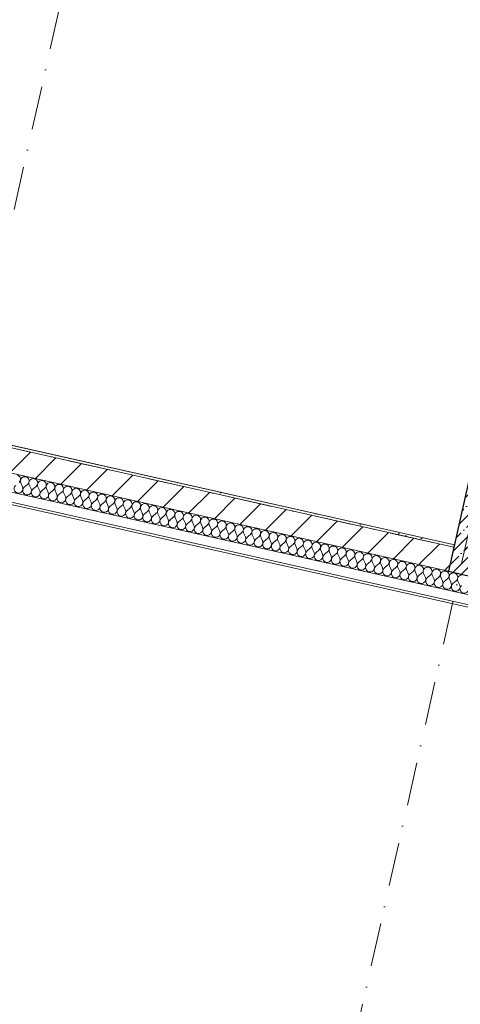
# Model space of a CAD drawing. Header units: millimetres. Extents: x -7145531 to -6681560, y 6117368 to 6219355.
# Tile 8 of 144: x -6954053 to -6950471, y 6131144 to 6139148. Entities that reach past the tile are written whole.
import ezdxf
from ezdxf.enums import TextEntityAlignment as Align

# ---------------------------------------------------------------- set-up
doc = ezdxf.new("R2010")
doc.units = ezdxf.units.MM
doc.header["$MEASUREMENT"] = 0
doc.linetypes.add('Штрихпунктирная', pattern=[670.277762, 352.777767, -176.388884, 0, -141.111112])
for name, color, linetype in [('S - МОП.АР', 7, 'Continuous'), ('АР-Стены_внутренние_пилоны.АР', 7, 'Continuous'), ('АР-Чертеж-Оси_Осевые размеры.АР', 7, 'Continuous'), ('Кровля', 7, 'Continuous')]:
    doc.layers.add(name, color=color, linetype=linetype)
for name, color, linetype, lineweight in [('АР-Стены_внутренние_пилоны.АР_Ном._пера__1', 7, 'Continuous', 30), ('АР-Чертеж-Оси_Осевые размеры.АР_Ном._пера__120', 7, 'Continuous', 0), ('Кровля_Ном._пера__1', 7, 'Continuous', 0)]:
    doc.layers.add(name, color=color, linetype=linetype, lineweight=lineweight)
doc.styles.add('РЎР“Р•РќР•Р\xa0Р\x98Р\xa0_РЎРўР\x98Р›Р¬_3', font='GOTHIC.TTF')
pattern_1 = [(45, (-6338440.43, 6562275.56), (-84.852814, 84.852814), []), (45, (-6338482.86, 6562317.98), (-84.852814, 84.852814), [90, -30, 0, -30])]

# ---------------------------------------------------------------- blocks, each defined once
blk = doc.blocks.new('*X764', base_point=(-6338440.4, 6562275.6))
at = {"layer": 'Кровля_Ном._пера__1', "color": 7, "linetype": 'Continuous', "lineweight": 0}
for p, q in [((-6954029.5, 6135350.4), (-6954044.2, 6135383)), ((-6954015.6, 6135347.3), (-6953988.4, 6135370.5)), ((-6953959.9, 6135334.8), (-6953974.5, 6135367.4)), ((-6953945.9, 6135331.7), (-6953918.7, 6135354.8)), ((-6953890.2, 6135319.1), (-6953904.8, 6135351.7)), ((-6953876.2, 6135316), (-6953849.1, 6135339.2)), ((-6953820.5, 6135303.5), (-6953835.1, 6135336.1)), ((-6953806.5, 6135300.4), (-6953779.4, 6135323.5)), ((-6953750.8, 6135287.8), (-6953765.4, 6135320.4)), ((-6953736.8, 6135284.7), (-6953709.7, 6135307.9)), ((-6953681.1, 6135272.2), (-6953695.7, 6135304.8)), ((-6953667.1, 6135269.1), (-6953640, 6135292.2)), ((-6953611.4, 6135256.5), (-6953626, 6135289.1)), ((-6953597.4, 6135253.4), (-6953570.3, 6135276.6)), ((-6953541.7, 6135240.9), (-6953556.3, 6135273.5)), ((-6953527.8, 6135237.8), (-6953500.6, 6135260.9)), ((-6953472, 6135225.2), (-6953486.6, 6135257.8)), ((-6953458.1, 6135222.1), (-6953430.9, 6135245.3)), ((-6953402.3, 6135209.6), (-6953417, 6135242.2)), ((-6953388.4, 6135206.4), (-6953361.2, 6135229.6)), ((-6953332.6, 6135193.9), (-6953347.3, 6135226.5)), ((-6953318.7, 6135190.8), (-6953291.5, 6135214)), ((-6953262.9, 6135178.3), (-6953277.6, 6135210.8)), ((-6953249, 6135175.1), (-6953221.8, 6135198.3)), ((-6953193.2, 6135162.6), (-6953207.9, 6135195.2)), ((-6953179.3, 6135159.5), (-6953152.1, 6135182.7)), ((-6953123.5, 6135147), (-6953138.2, 6135179.5)), ((-6953109.6, 6135143.8), (-6953082.4, 6135167)), ((-6953053.8, 6135131.3), (-6953068.5, 6135163.9)), ((-6953039.9, 6135128.2), (-6953012.7, 6135151.4)), ((-6952984.2, 6135115.7), (-6952998.8, 6135148.2)), ((-6952970.2, 6135112.5), (-6952943, 6135135.7)), ((-6952914.5, 6135100), (-6952929.1, 6135132.6)), ((-6952900.5, 6135096.9), (-6952873.4, 6135120.1)), ((-6952844.8, 6135084.4), (-6952859.4, 6135116.9)), ((-6952830.8, 6135081.2), (-6952803.7, 6135104.4)), ((-6952775.1, 6135068.7), (-6952789.7, 6135101.3)), ((-6952761.1, 6135065.6), (-6952734, 6135088.8)), ((-6952705.4, 6135053.1), (-6952720, 6135085.6)), ((-6952691.4, 6135049.9), (-6952664.3, 6135073.1)), ((-6952635.7, 6135037.4), (-6952650.3, 6135070)), ((-6952621.8, 6135034.3), (-6952594.6, 6135057.5)), ((-6952566, 6135021.8), (-6952580.6, 6135054.3)), ((-6952552.1, 6135018.6), (-6952524.9, 6135041.8)), ((-6952496.3, 6135006.1), (-6952511, 6135038.7)), ((-6952482.4, 6135003), (-6952455.2, 6135026.2)), ((-6952426.6, 6134990.5), (-6952441.3, 6135023)), ((-6952412.7, 6134987.3), (-6952385.5, 6135010.5)), ((-6952356.9, 6134974.8), (-6952371.6, 6135007.4)), ((-6952343, 6134971.7), (-6952315.8, 6134994.9)), ((-6952287.2, 6134959.1), (-6952301.9, 6134991.7)), ((-6952273.3, 6134956), (-6952246.1, 6134979.2)), ((-6952217.5, 6134943.5), (-6952232.2, 6134976.1)), ((-6952203.6, 6134940.4), (-6952176.4, 6134963.5)), ((-6952147.8, 6134927.8), (-6952162.5, 6134960.4)), ((-6952133.9, 6134924.7), (-6952106.7, 6134947.9)), ((-6952078.1, 6134912.2), (-6952092.8, 6134944.8)), ((-6952064.2, 6134909.1), (-6952037, 6134932.2)), ((-6952008.5, 6134896.5), (-6952023.1, 6134929.1)), ((-6951994.5, 6134893.4), (-6951967.3, 6134916.6)), ((-6951938.8, 6134880.9), (-6951953.4, 6134913.5)), ((-6951924.8, 6134877.8), (-6951897.7, 6134900.9)), ((-6951869.1, 6134865.2), (-6951883.7, 6134897.8)), ((-6951855.1, 6134862.1), (-6951828, 6134885.3)), ((-6951799.4, 6134849.6), (-6951814, 6134882.2)), ((-6951785.4, 6134846.5), (-6951758.3, 6134869.6)), ((-6951729.7, 6134833.9), (-6951744.3, 6134866.5)), ((-6951715.7, 6134830.8), (-6951688.6, 6134854)), ((-6951660, 6134818.3), (-6951674.6, 6134850.9)), ((-6951646.1, 6134815.2), (-6951618.9, 6134838.3)), ((-6951590.3, 6134802.6), (-6951604.9, 6134835.2)), ((-6951576.4, 6134799.5), (-6951549.2, 6134822.7)), ((-6951520.6, 6134787), (-6951535.3, 6134819.6)), ((-6951506.7, 6134783.9), (-6951479.5, 6134807)), ((-6951450.9, 6134771.3), (-6951465.6, 6134803.9)), ((-6951437, 6134768.2), (-6951409.8, 6134791.4)), ((-6951381.2, 6134755.7), (-6951395.9, 6134788.2)), ((-6951367.3, 6134752.5), (-6951340.1, 6134775.7)), ((-6951311.5, 6134740), (-6951326.2, 6134772.6)), ((-6951297.6, 6134736.9), (-6951270.4, 6134760.1)), ((-6951241.8, 6134724.4), (-6951256.5, 6134756.9)), ((-6951227.9, 6134721.2), (-6951200.7, 6134744.4)), ((-6951172.1, 6134708.7), (-6951186.8, 6134741.3)), ((-6951158.2, 6134705.6), (-6951131, 6134728.8)), ((-6951102.5, 6134693.1), (-6951117.1, 6134725.6)), ((-6951088.5, 6134689.9), (-6951061.3, 6134713.1)), ((-6951032.8, 6134677.4), (-6951047.4, 6134710)), ((-6951018.8, 6134674.3), (-6950991.7, 6134697.5)), ((-6950963.1, 6134661.8), (-6950977.7, 6134694.3)), ((-6950949.1, 6134658.6), (-6950922, 6134681.8)), ((-6950893.4, 6134646.1), (-6950908, 6134678.7)), ((-6950879.4, 6134643), (-6950852.3, 6134666.2)), ((-6950823.7, 6134630.5), (-6950838.3, 6134663)), ((-6950809.7, 6134627.3), (-6950782.6, 6134650.5)), ((-6950754, 6134614.8), (-6950768.6, 6134647.4)), ((-6950740.1, 6134611.7), (-6950712.9, 6134634.9)), ((-6950684.3, 6134599.2), (-6950698.9, 6134631.7)), ((-6950670.4, 6134596), (-6950643.2, 6134619.2)), ((-6950614.6, 6134583.5), (-6950629.3, 6134616.1)), ((-6950600.7, 6134580.4), (-6950573.5, 6134603.6)), ((-6950544.9, 6134567.9), (-6950559.6, 6134600.4)), ((-6950531, 6134564.7), (-6950503.8, 6134587.9)), ((-6950475.2, 6134552.2), (-6950489.9, 6134584.8))]:
    blk.add_line(p, q, dxfattribs=at)
for centre, start, end in [((-6954081.3, 6135413.3), 310.47248, 77.34238), ((-6954011.6, 6135397.7), 77.34238, 204.21227), ((-6954011.6, 6135397.7), 310.47248, 77.34238), ((-6953941.9, 6135382), 77.34238, 204.21227), ((-6953941.9, 6135382), 310.47248, 77.34238), ((-6953872.2, 6135366.4), 77.34238, 204.21227), ((-6953872.2, 6135366.4), 310.47248, 77.34238), ((-6953802.5, 6135350.7), 77.34238, 204.21227), ((-6953802.5, 6135350.7), 310.47248, 77.34238), ((-6954062.1, 6135335.8), 130.47248, 24.21227), ((-6953992.4, 6135320.1), 130.47248, 24.21227), ((-6953922.7, 6135304.5), 130.47248, 24.21227), ((-6953853, 6135288.8), 130.47248, 24.21227), ((-6953783.3, 6135273.2), 130.47248, 24.21227), ((-6953732.8, 6135335.1), 77.34238, 204.21227), ((-6953732.8, 6135335.1), 310.47248, 77.34238), ((-6953663.2, 6135319.4), 77.34238, 204.21227), ((-6953663.2, 6135319.4), 310.47248, 77.34238), ((-6953593.5, 6135303.8), 77.34238, 204.21227), ((-6953593.5, 6135303.8), 310.47248, 77.34238), ((-6953523.8, 6135288.1), 77.34238, 204.21227), ((-6953523.8, 6135288.1), 310.47248, 77.34238), ((-6953454.1, 6135272.4), 77.34238, 204.21227), ((-6953454.1, 6135272.4), 310.47248, 77.34238), ((-6953713.7, 6135257.5), 130.47248, 24.21227), ((-6953644, 6135241.9), 130.47248, 24.21227), ((-6953574.3, 6135226.2), 130.47248, 24.21227), ((-6953504.6, 6135210.6), 130.47248, 24.21227), ((-6953434.9, 6135194.9), 130.47248, 24.21227), ((-6953384.4, 6135256.8), 77.34238, 204.21227), ((-6953384.4, 6135256.8), 310.47248, 77.34238), ((-6953314.7, 6135241.1), 77.34238, 204.21227), ((-6953314.7, 6135241.1), 310.47248, 77.34238), ((-6953245, 6135225.5), 77.34238, 204.21227), ((-6953245, 6135225.5), 310.47248, 77.34238), ((-6953175.3, 6135209.8), 77.34238, 204.21227), ((-6953175.3, 6135209.8), 310.47248, 77.34238), ((-6953105.6, 6135194.2), 77.34238, 204.21227), ((-6953105.6, 6135194.2), 310.47248, 77.34238), ((-6953365.2, 6135179.3), 130.47248, 24.21227), ((-6953295.5, 6135163.6), 130.47248, 24.21227), ((-6953225.8, 6135148), 130.47248, 24.21227), ((-6953156.1, 6135132.3), 130.47248, 24.21227), ((-6953086.4, 6135116.7), 130.47248, 24.21227), ((-6953035.9, 6135178.5), 77.34238, 204.21227), ((-6953035.9, 6135178.5), 310.47248, 77.34238), ((-6952966.2, 6135162.9), 77.34238, 204.21227), ((-6952966.2, 6135162.9), 310.47248, 77.34238), ((-6952896.5, 6135147.2), 77.34238, 204.21227), ((-6952896.5, 6135147.2), 310.47248, 77.34238), ((-6952826.8, 6135131.6), 77.34238, 204.21227), ((-6952826.8, 6135131.6), 310.47248, 77.34238), ((-6952757.2, 6135115.9), 77.34238, 204.21227), ((-6952757.2, 6135115.9), 310.47248, 77.34238), ((-6953016.7, 6135101), 130.47248, 24.21227), ((-6952947, 6135085.4), 130.47248, 24.21227), ((-6952877.3, 6135069.7), 130.47248, 24.21227), ((-6952807.6, 6135054.1), 130.47248, 24.21227), ((-6952738, 6135038.4), 130.47248, 24.21227), ((-6952687.5, 6135100.3), 77.34238, 204.21227), ((-6952687.5, 6135100.3), 310.47248, 77.34238), ((-6952617.8, 6135084.6), 77.34238, 204.21227), ((-6952617.8, 6135084.6), 310.47248, 77.34238), ((-6952548.1, 6135069), 77.34238, 204.21227), ((-6952548.1, 6135069), 310.47248, 77.34238), ((-6952478.4, 6135053.3), 77.34238, 204.21227), ((-6952478.4, 6135053.3), 310.47248, 77.34238), ((-6952408.7, 6135037.7), 77.34238, 204.21227), ((-6952408.7, 6135037.7), 310.47248, 77.34238), ((-6952668.3, 6135022.8), 130.47248, 24.21227), ((-6952598.6, 6135007.1), 130.47248, 24.21227), ((-6952528.9, 6134991.5), 130.47248, 24.21227), ((-6952459.2, 6134975.8), 130.47248, 24.21227), ((-6952389.5, 6134960.2), 130.47248, 24.21227), ((-6952339, 6135022), 77.34238, 204.21227), ((-6952339, 6135022), 310.47248, 77.34238), ((-6952269.3, 6135006.4), 77.34238, 204.21227), ((-6952269.3, 6135006.4), 310.47248, 77.34238), ((-6952199.6, 6134990.7), 77.34238, 204.21227), ((-6952199.6, 6134990.7), 310.47248, 77.34238), ((-6952129.9, 6134975.1), 77.34238, 204.21227), ((-6952129.9, 6134975.1), 310.47248, 77.34238), ((-6952060.2, 6134959.4), 77.34238, 204.21227), ((-6952060.2, 6134959.4), 310.47248, 77.34238), ((-6951990.5, 6134943.8), 77.34238, 204.21227), ((-6951990.5, 6134943.8), 310.47248, 77.34238), ((-6952319.8, 6134944.5), 130.47248, 24.21227), ((-6952250.1, 6134928.9), 130.47248, 24.21227), ((-6952180.4, 6134913.2), 130.47248, 24.21227), ((-6952110.7, 6134897.5), 130.47248, 24.21227), ((-6952041, 6134881.9), 130.47248, 24.21227), ((-6951920.8, 6134928.1), 77.34238, 204.21227), ((-6951920.8, 6134928.1), 310.47248, 77.34238), ((-6951851.1, 6134912.5), 77.34238, 204.21227), ((-6951851.1, 6134912.5), 310.47248, 77.34238), ((-6951781.5, 6134896.8), 77.34238, 204.21227), ((-6951781.5, 6134896.8), 310.47248, 77.34238), ((-6951711.8, 6134881.2), 77.34238, 204.21227), ((-6951711.8, 6134881.2), 310.47248, 77.34238), ((-6951642.1, 6134865.5), 77.34238, 204.21227), ((-6951642.1, 6134865.5), 310.47248, 77.34238), ((-6951971.3, 6134866.2), 130.47248, 24.21227), ((-6951901.6, 6134850.6), 130.47248, 24.21227), ((-6951832, 6134834.9), 130.47248, 24.21227), ((-6951762.3, 6134819.3), 130.47248, 24.21227), ((-6951692.6, 6134803.6), 130.47248, 24.21227), ((-6951572.4, 6134849.9), 77.34238, 204.21227), ((-6951572.4, 6134849.9), 310.47248, 77.34238), ((-6951502.7, 6134834.2), 77.34238, 204.21227), ((-6951502.7, 6134834.2), 310.47248, 77.34238), ((-6951433, 6134818.5), 77.34238, 204.21227), ((-6951433, 6134818.5), 310.47248, 77.34238), ((-6951363.3, 6134802.9), 77.34238, 204.21227), ((-6951363.3, 6134802.9), 310.47248, 77.34238), ((-6951293.6, 6134787.2), 77.34238, 204.21227), ((-6951293.6, 6134787.2), 310.47248, 77.34238), ((-6951622.9, 6134788), 130.47248, 24.21227), ((-6951553.2, 6134772.3), 130.47248, 24.21227), ((-6951483.5, 6134756.7), 130.47248, 24.21227), ((-6951413.8, 6134741), 130.47248, 24.21227), ((-6951344.1, 6134725.4), 130.47248, 24.21227), ((-6951223.9, 6134771.6), 77.34238, 204.21227), ((-6951223.9, 6134771.6), 310.47248, 77.34238), ((-6951154.2, 6134755.9), 77.34238, 204.21227), ((-6951154.2, 6134755.9), 310.47248, 77.34238), ((-6951084.5, 6134740.3), 77.34238, 204.21227), ((-6951084.5, 6134740.3), 310.47248, 77.34238), ((-6951014.8, 6134724.6), 77.34238, 204.21227), ((-6951014.8, 6134724.6), 310.47248, 77.34238), ((-6950945.1, 6134709), 77.34238, 204.21227), ((-6950945.1, 6134709), 310.47248, 77.34238), ((-6951274.4, 6134709.7), 130.47248, 24.21227), ((-6951204.7, 6134694.1), 130.47248, 24.21227), ((-6951135, 6134678.4), 130.47248, 24.21227), ((-6951065.3, 6134662.8), 130.47248, 24.21227), ((-6950995.6, 6134647.1), 130.47248, 24.21227), ((-6950925.9, 6134631.5), 130.47248, 24.21227), ((-6950875.4, 6134693.3), 77.34238, 204.21227), ((-6950875.4, 6134693.3), 310.47248, 77.34238), ((-6950805.8, 6134677.7), 77.34238, 204.21227), ((-6950805.8, 6134677.7), 310.47248, 77.34238), ((-6950736.1, 6134662), 77.34238, 204.21227), ((-6950736.1, 6134662), 310.47248, 77.34238), ((-6950666.4, 6134646.4), 77.34238, 204.21227), ((-6950666.4, 6134646.4), 310.47248, 77.34238), ((-6950596.7, 6134630.7), 77.34238, 204.21227), ((-6950596.7, 6134630.7), 310.47248, 77.34238), ((-6950856.3, 6134615.8), 130.47248, 24.21227), ((-6950786.6, 6134600.2), 130.47248, 24.21227), ((-6950716.9, 6134584.5), 130.47248, 24.21227), ((-6950647.2, 6134568.9), 130.47248, 24.21227), ((-6950577.5, 6134553.2), 130.47248, 24.21227), ((-6950527, 6134615.1), 77.34238, 204.21227), ((-6950527, 6134615.1), 310.47248, 77.34238), ((-6950457.3, 6134599.4), 77.34238, 204.21227), ((-6950507.8, 6134537.6), 130.47248, 24.21227), ((-6950438.1, 6134521.9), 130.47248, 24.21227)]:
    blk.add_arc(centre, 35.7, start, end, dxfattribs=at)
blk = doc.blocks.new('Стена_194_3', base_point=(-6957870.2, 6136509.5))
at = {"layer": 'Кровля', "linetype": 'Continuous', "lineweight": 0, "true_color": 0x000000}
h = blk.add_hatch(dxfattribs=at)
h.set_pattern_fill('БЛОКИ_БЕТОННЫЕ_ЭФФЕКТИВН_72', color=18, style=0, pattern_type=2)
h.set_pattern_definition([(45, (-6338440.43, 6562275.56), (-127.27922, 127.27922), [])])
h.paths.add_polyline_path([(-6950523.1, 6134859.4), (-6954416.1, 6135733.8), (-6954459.9, 6135538.6), (-6950566.9, 6134664.3)])
h = blk.add_hatch(dxfattribs=at)
h.set_pattern_fill('ШТУКАТУРКА__ГИПС_01_0003', color=18, style=0, pattern_type=2)
h.set_pattern_definition([(45, (-6338440.43, 6562625.56), (-111.369318, 111.369318), [0, -105, 0, -157.5]), (110, (-6338090.43, 6562625.56), (148.001588, 53.868173), [0, -77, 0, -133])])
h.paths.add_polyline_path([(-6950518.7, 6134879), (-6954411.7, 6135753.3), (-6954416.1, 6135733.8), (-6950523.1, 6134859.4)])
at = {"layer": 'Кровля_Ном._пера__1', "color": 7, "linetype": 'Continuous', "lineweight": 0}
for p, q in [((-6958142.1, 6136211.8), (-6936667, 6131388.9)), ((-6958306, 6136166.6), (-6936684.5, 6131310.8))]:
    blk.add_line(p, q, dxfattribs=at)
at = {"layer": 'Кровля_Ном._пера__1', "color": 7, "linetype": 'Continuous', "lineweight": 15}
for p, q in [((-6950523.1, 6134859.4), (-6954416.1, 6135733.8)), ((-6954459.9, 6135538.6), (-6950566.9, 6134664.3)), ((-6950566.9, 6134664.3), (-6950323, 6134609.5))]:
    blk.add_line(p, q, dxfattribs=at)
at = {"layer": 'Кровля_Ном._пера__1', "color": 7, "linetype": 'Continuous', "lineweight": 30}
for p, q in [((-6950523.1, 6134859.4), (-6950566.9, 6134664.3)), ((-6950518.7, 6134879), (-6950523.1, 6134859.4))]:
    blk.add_line(p, q, dxfattribs=at)
at = {"layer": 'Кровля_Ном._пера__1', "color": 7, "linetype": 'Continuous', "lineweight": 0, "flags": 128}
for points in [[(-6958407.9, 6136169), (-6936688.9, 6131291.3)], [(-6950518.7, 6134879), (-6954411.7, 6135753.3)]]:
    blk.add_lwpolyline(points, dxfattribs=at)
at = {"layer": 'Кровля', "color": 7, "lineweight": 0}
blk.add_blockref('*X764', (-6338440.4, 6562275.6), dxfattribs=at)
blk = doc.blocks.new('Стена_221_3', base_point=(-6950444.9, 6134637.1))
at = {"layer": 'АР-Стены_внутренние_пилоны.АР', "linetype": 'Continuous', "lineweight": 0, "true_color": 0x000000}
h = blk.add_hatch(dxfattribs=at)
h.set_pattern_fill('ЖЕЛЕЗОБЕТОН__PROJECT__0003', color=18, style=0, pattern_type=2)
h.set_pattern_definition(pattern_1)
h.paths.add_polyline_path([(-6950322.9, 6134609.7), (-6950027.1, 6135926.9), (-6950271, 6135981.7), (-6950566.9, 6134664.5)])
h = blk.add_hatch(dxfattribs=at)
h.set_pattern_fill('ЖЕЛЕЗОБЕТОН__PROJECT__0003', color=18, style=0, pattern_type=2)
h.set_pattern_definition(pattern_1)
h.paths.add_polyline_path([(-6950279.1, 6134804.7), (-6950523.1, 6134859.4), (-6950566.9, 6134664.3), (-6950323, 6134609.5)])
h = blk.add_hatch(dxfattribs=at)
h.set_pattern_fill('ЖЕЛЕЗОБЕТОН__PROJECT__0003', color=18, style=0, pattern_type=2)
h.set_pattern_definition(pattern_1)
h.paths.add_polyline_path([(-6950274.8, 6134824.2), (-6950518.7, 6134879), (-6950523.1, 6134859.4), (-6950279.1, 6134804.7)])
at = {"layer": 'АР-Стены_внутренние_пилоны.АР_Ном._пера__1', "color": 7, "linetype": 'Continuous', "lineweight": 30, "flags": 128}
for points in [[(-6950271, 6135981.7), (-6950566.9, 6134664.5)], [(-6950027.1, 6135926.9), (-6950271, 6135981.7)], [(-6950322.9, 6134609.7), (-6950027.1, 6135926.9)], [(-6950566.9, 6134664.5), (-6950322.9, 6134609.7)]]:
    blk.add_lwpolyline(points, dxfattribs=at)
at = {"layer": 'Кровля_Ном._пера__1', "color": 7, "linetype": 'Continuous', "lineweight": 30}
for p, q in [((-6950523.1, 6134859.4), (-6950566.9, 6134664.3)), ((-6950518.7, 6134879), (-6950523.1, 6134859.4)), ((-6950279.1, 6134804.7), (-6950274.8, 6134824.2)), ((-6950323, 6134609.5), (-6950279.1, 6134804.7))]:
    blk.add_line(p, q, dxfattribs=at)
at = {"layer": 'Кровля_Ном._пера__1', "color": 7, "linetype": 'Continuous', "lineweight": 15}
blk.add_line((-6950566.9, 6134664.3), (-6950323, 6134609.5), dxfattribs=at)
blk = doc.blocks.new('Стандартный Маркер Сетки[129]_3', base_point=(-6946932.3, 6150436.1))
at = {"layer": 'АР-Чертеж-Оси_Осевые размеры.АР_Ном._пера__120', "color": 7, "linetype": 'Штрихпунктирная', "lineweight": 0}
blk.add_line((-6947151.4, 6149460.4), (-6951713.9, 6129146), dxfattribs=at)
at = {"layer": 'АР-Чертеж-Оси_Осевые размеры.АР_Ном._пера__120', "color": 7, "lineweight": 0, "style": 'РЎР“Р•РќР•Р\xa0Р\x98Р\xa0_РЎРўР\x98Р›Р¬_3'}
blk.add_attdef('AC_MarkerText_1', text='', height=350, rotation=347.34172, dxfattribs=at).set_placement((-6951972.7, 6127863.6), align=Align.TOP_CENTER)
blk = doc.blocks.new('Стандартный Маркер Сетки[133]_3', base_point=(-6951010.7, 6151352.1))
at = {"layer": 'АР-Чертеж-Оси_Осевые размеры.АР_Ном._пера__120', "color": 7, "linetype": 'Штрихпунктирная', "lineweight": 0}
blk.add_line((-6951229.8, 6150376.4), (-6955792.3, 6130062), dxfattribs=at)
at = {"layer": 'АР-Чертеж-Оси_Осевые размеры.АР_Ном._пера__120', "color": 7, "lineweight": 0, "style": 'РЎР“Р•РќР•Р\xa0Р\x98Р\xa0_РЎРўР\x98Р›Р¬_3'}
blk.add_attdef('AC_MarkerText_1', text='', height=350, rotation=347.34172, dxfattribs=at).set_placement((-6956051.1, 6128779.6), align=Align.TOP_CENTER)
blk = doc.blocks.new('Стандартный Маркер Сетки[142]_3', base_point=(-6946932.3, 6150436.1))
at = {"layer": 'АР-Чертеж-Оси_Осевые размеры.АР_Ном._пера__120', "color": 7, "linetype": 'Штрихпунктирная', "lineweight": 0}
blk.add_line((-6947151.4, 6149460.4), (-6951713.9, 6129146), dxfattribs=at)
at = {"layer": 'АР-Чертеж-Оси_Осевые размеры.АР_Ном._пера__120', "color": 7, "lineweight": 0, "style": 'РЎР“Р•РќР•Р\xa0Р\x98Р\xa0_РЎРўР\x98Р›Р¬_3'}
blk.add_attdef('AC_MarkerText_1', text='', height=350, rotation=347.34172, dxfattribs=at).set_placement((-6951972.7, 6127863.6), align=Align.TOP_CENTER)
blk = doc.blocks.new('Стандартный Маркер Сетки[146]_3', base_point=(-6951010.7, 6151352.1))
at = {"layer": 'АР-Чертеж-Оси_Осевые размеры.АР_Ном._пера__120', "color": 7, "linetype": 'Штрихпунктирная', "lineweight": 0}
blk.add_line((-6951229.8, 6150376.4), (-6955792.3, 6130062), dxfattribs=at)
at = {"layer": 'АР-Чертеж-Оси_Осевые размеры.АР_Ном._пера__120', "color": 7, "lineweight": 0, "style": 'РЎР“Р•РќР•Р\xa0Р\x98Р\xa0_РЎРўР\x98Р›Р¬_3'}
blk.add_attdef('AC_MarkerText_1', text='', height=350, rotation=347.34172, dxfattribs=at).set_placement((-6956051.1, 6128779.6), align=Align.TOP_CENTER)
blk = doc.blocks.new('Стандартный Маркер Сетки[157]_3', base_point=(-6989298, 6143568))
at = {"layer": 'АР-Чертеж-Оси_Осевые размеры.АР_Ном._пера__120', "color": 7, "linetype": 'Штрихпунктирная', "lineweight": 0}
blk.add_line((-6988322.3, 6143348.9), (-6909381.1, 6125619.1), dxfattribs=at)
at = {"layer": 'АР-Чертеж-Оси_Осевые размеры.АР_Ном._пера__120', "color": 7, "lineweight": 0, "style": 'РЎР“Р•РќР•Р\xa0Р\x98Р\xa0_РЎРўР\x98Р›Р¬_3'}
for tag, p in [('AC_MarkerText_1_0', (-6989715.9, 6143858.7)), ('AC_MarkerText_1_1', (-6907847.6, 6125471.5))]:
    blk.add_attdef(tag, text='', height=350, rotation=347.34172, dxfattribs=at).set_placement(p, align=Align.TOP_CENTER)
blk = doc.blocks.new('Стандартный Маркер Сетки[162]_3', base_point=(-6989298, 6143568))
at = {"layer": 'АР-Чертеж-Оси_Осевые размеры.АР_Ном._пера__120', "color": 7, "linetype": 'Штрихпунктирная', "lineweight": 0}
blk.add_line((-6988322.3, 6143348.9), (-6909381.1, 6125619.1), dxfattribs=at)
at = {"layer": 'АР-Чертеж-Оси_Осевые размеры.АР_Ном._пера__120', "color": 7, "lineweight": 0, "style": 'РЎР“Р•РќР•Р\xa0Р\x98Р\xa0_РЎРўР\x98Р›Р¬_3'}
for tag, p in [('AC_MarkerText_1_0', (-6989715.9, 6143858.7)), ('AC_MarkerText_1_1', (-6907847.6, 6125471.5))]:
    blk.add_attdef(tag, text='', height=350, rotation=347.34172, dxfattribs=at).set_placement(p, align=Align.TOP_CENTER)
blk = doc.blocks.new('Стандартный Маркер Сетки[166]_3', base_point=(-6989298, 6143568))
at = {"layer": 'АР-Чертеж-Оси_Осевые размеры.АР_Ном._пера__120', "color": 7, "linetype": 'Штрихпунктирная', "lineweight": 0}
blk.add_line((-6988322.3, 6143348.9), (-6909381.1, 6125619.1), dxfattribs=at)
at = {"layer": 'АР-Чертеж-Оси_Осевые размеры.АР_Ном._пера__120', "color": 7, "lineweight": 0, "style": 'РЎР“Р•РќР•Р\xa0Р\x98Р\xa0_РЎРўР\x98Р›Р¬_3'}
for tag, p in [('AC_MarkerText_1_0', (-6989715.9, 6143858.7)), ('AC_MarkerText_1_1', (-6907847.6, 6125471.5))]:
    blk.add_attdef(tag, text='', height=350, rotation=347.34172, dxfattribs=at).set_placement(p, align=Align.TOP_CENTER)
blk = doc.blocks.new('Стандартный Маркер Сетки[173]_3', base_point=(-6989298, 6143568))
at = {"layer": 'АР-Чертеж-Оси_Осевые размеры.АР_Ном._пера__120', "color": 7, "linetype": 'Штрихпунктирная', "lineweight": 0}
blk.add_line((-6988322.3, 6143348.9), (-6909381.1, 6125619.1), dxfattribs=at)
at = {"layer": 'АР-Чертеж-Оси_Осевые размеры.АР_Ном._пера__120', "color": 7, "lineweight": 0, "style": 'РЎР“Р•РќР•Р\xa0Р\x98Р\xa0_РЎРўР\x98Р›Р¬_3'}
for tag, p in [('AC_MarkerText_1_0', (-6989715.9, 6143858.7)), ('AC_MarkerText_1_1', (-6907847.6, 6125471.5))]:
    blk.add_attdef(tag, text='', height=350, rotation=347.34172, dxfattribs=at).set_placement(p, align=Align.TOP_CENTER)

msp = doc.modelspace()

# ---------------------------------------------------------------- linework, layer by layer
at = {"layer": 'S - МОП.АР', "color": 254, "linetype": 'Continuous', "lineweight": 0, "true_color": 0xd1c7d6, "flags": 128}
msp.add_lwpolyline([(-6954335.9, 6152155.6), (-6957846.3, 6136524.6), (-6950519, 6134879), (-6950271.3, 6135981.7), (-6950027.1, 6135926.9), (-6950274.8, 6134824.2), (-6946937.8, 6134074.8), (-6936644.3, 6131762.8), (-6933465.7, 6145915.6)], dxfattribs=at)

# ---------------------------------------------------------------- block references
at = {"layer": 'АР-Стены_внутренние_пилоны.АР', "color": 7, "lineweight": 0}
msp.add_blockref('Стена_221_3', (-6950444.9, 6134637.1), dxfattribs=at)
at = {"layer": 'АР-Чертеж-Оси_Осевые размеры.АР', "color": 8, "linetype": 'Continuous', "lineweight": 15}
for name, p in [('Стандартный Маркер Сетки[133]_3', (-6951010.7, 6151352.1)), ('Стандартный Маркер Сетки[146]_3', (-6951010.7, 6151352.1)), ('Стандартный Маркер Сетки[129]_3', (-6946932.3, 6150436.1)), ('Стандартный Маркер Сетки[142]_3', (-6946932.3, 6150436.1)), ('Стандартный Маркер Сетки[157]_3', (-6989298, 6143568)), ('Стандартный Маркер Сетки[162]_3', (-6989298, 6143568)), ('Стандартный Маркер Сетки[166]_3', (-6989298, 6143568)), ('Стандартный Маркер Сетки[173]_3', (-6989298, 6143568))]:
    msp.add_blockref(name, p, dxfattribs=at)
at = {"layer": 'Кровля', "color": 7, "lineweight": 0}
msp.add_blockref('Стена_194_3', (-6957870.2, 6136509.5), dxfattribs=at)

doc.saveas('drawing.dxf')
